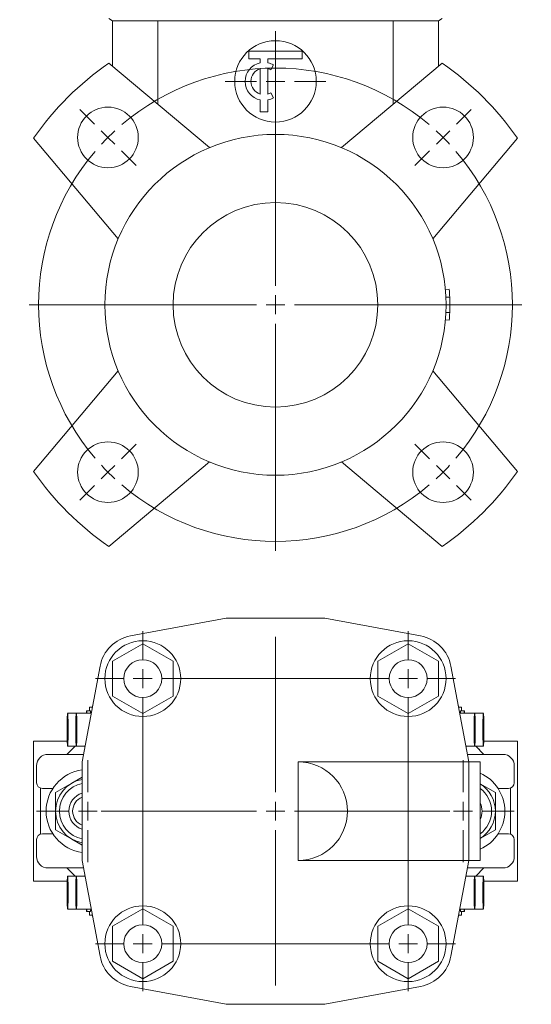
# Model space of a CAD drawing. Header units: millimetres. Extents: x -94 to 300, y 45 to 642.
# Tile 1 of 4: x -94 to 41, y 45 to 305. Entities that reach past the tile are written whole.
import ezdxf

# ---------------------------------------------------------------- set-up
doc = ezdxf.new("R2010")
doc.units = ezdxf.units.MM

# ---------------------------------------------------------------- blocks, each defined once
blk = doc.blocks.new('SW_CENTERMARKSYMBOL_0')
at = {"color": 0, "linetype": 'Continuous', "lineweight": 0}
for p, q in [((-44.19, -39.19), (-44.19, 20.81)), ((-91.92, 3.54), (-95.81, 7.42)), ((3.54, 3.54), (7.42, 7.42)), ((-88.39, 0), (-90.16, 1.77)), ((-88.39, 0), (-86.62, -1.77)), ((0, 0), (-1.77, -1.77)), ((0, 0), (1.77, 1.77)), ((-84.85, -3.54), (-80.96, -7.42)), ((-3.54, -3.54), (-7.42, -7.42)), ((-49.19, -44.19), (-109.19, -44.19)), ((-44.19, -44.19), (-46.69, -44.19)), ((-44.19, -44.19), (-44.19, -41.69)), ((-44.19, -44.19), (-44.19, -46.69)), ((-44.19, -44.19), (-41.69, -44.19)), ((-39.19, -44.19), (20.81, -44.19)), ((-44.19, -49.19), (-44.19, -109.19)), ((-84.85, -84.85), (-80.96, -80.96)), ((-3.54, -84.85), (-7.42, -80.96)), ((-88.39, -88.39), (-90.16, -90.16)), ((-88.39, -88.39), (-86.62, -86.62)), ((0, -88.39), (-1.77, -86.62)), ((0, -88.39), (1.77, -90.16)), ((-91.92, -91.92), (-95.81, -95.81)), ((3.54, -91.92), (7.42, -95.81))]:
    blk.add_line(p, q, dxfattribs=at)
for start, end in [(49.5837, 130.4163), (132.7082, 135), (45, 47.2918), (135, 137.2918), (42.7082, 45), (139.5837, 220.4163), (319.5837, 40.4163), (222.7082, 225), (225, 227.2918), (312.7082, 315), (315, 317.2918), (229.5837, 310.4163)]:
    blk.add_arc((-44.19, -44.19), 62.5, start, end, dxfattribs=at)
blk = doc.blocks.new('SW_CENTERMARKSYMBOL_5')
at = {"color": 0, "linetype": 'Continuous', "lineweight": 0}
for p, q in [((0, 5), (0, 13.25)), ((-5, 0), (-13.25, 0)), ((0, 0), (-2.5, 0)), ((0, 0), (0, 2.5)), ((0, 0), (0, -2.5)), ((0, 0), (2.5, 0)), ((5, 0), (13.25, 0)), ((0, -5), (0, -13.25))]:
    blk.add_line(p, q, dxfattribs=at)
blk = doc.blocks.new('SW_CENTERMARKSYMBOL_12')
at = {"color": 0, "linetype": 'Continuous', "lineweight": 0}
for p, q in [((0, 5), (0, 46)), ((-5, 0), (-46, 0)), ((0, 0), (-2.5, 0)), ((0, 0), (0, 2.5)), ((0, 0), (0, -2.5)), ((0, 0), (2.5, 0)), ((5, 0), (46, 0)), ((0, -5), (0, -46))]:
    blk.add_line(p, q, dxfattribs=at)
blk = doc.blocks.new('SW_CENTERMARKSYMBOL_13')
at = {"color": 0, "linetype": 'Continuous', "lineweight": 0}
for p, q in [((0, 5), (0, 13.5)), ((-5, 0), (-13.5, 0)), ((0, 0), (-2.5, 0)), ((0, 0), (0, 2.5)), ((0, 0), (0, -2.5)), ((0, 0), (2.5, 0)), ((5, 0), (13.5, 0)), ((0, -5), (0, -13.5))]:
    blk.add_line(p, q, dxfattribs=at)
blk = doc.blocks.new('SW_CENTERMARKSYMBOL_14')
at = {"color": 0, "linetype": 'Continuous', "lineweight": 0}
for p, q in [((0, 5), (0, 13.5)), ((-5, 0), (-13.5, 0)), ((0, 0), (-2.5, 0)), ((0, 0), (0, 2.5)), ((0, 0), (0, -2.5)), ((0, 0), (2.5, 0)), ((5, 0), (13.5, 0)), ((0, -5), (0, -13.5))]:
    blk.add_line(p, q, dxfattribs=at)
blk = doc.blocks.new('SW_CENTERMARKSYMBOL_15')
at = {"color": 0, "linetype": 'Continuous', "lineweight": 0}
for p, q in [((0, 75), (0, 82.5)), ((70, 75), (70, 82.5)), ((0, 70), (0, 72.5)), ((70, 70), (70, 72.5)), ((-5, 70), (-12.5, 70)), ((0, 70), (-2.5, 70)), ((0, 70), (0, 67.5)), ((0, 70), (2.5, 70)), ((5, 70), (65, 70)), ((70, 70), (67.5, 70)), ((70, 70), (70, 67.5)), ((70, 70), (72.5, 70)), ((75, 70), (82.5, 70)), ((0, 5), (0, 65)), ((70, 5), (70, 65)), ((-5, 0), (-12.5, 0)), ((0, 0), (-2.5, 0)), ((0, 0), (0, 2.5)), ((0, 0), (0, -2.5)), ((0, 0), (2.5, 0)), ((5, 0), (65, 0)), ((70, 0), (67.5, 0)), ((70, 0), (70, 2.5)), ((70, 0), (70, -2.5)), ((70, 0), (72.5, 0)), ((75, 0), (82.5, 0)), ((0, -5), (0, -12.5)), ((70, -5), (70, -12.5))]:
    blk.add_line(p, q, dxfattribs=at)

msp = doc.modelspace()

# ---------------------------------------------------------------- linework, layer by layer
at = {"color": 7, "linetype": 'Continuous', "lineweight": 15}
for p, q in [((-70.68, 305.61), (-69.68, 305.03)), ((16.32, 305.03), (-69.68, 305.03)), ((-69.68, 292.99), (-69.68, 305.03)), ((-57.68, 282.93), (-57.68, 305.03)), ((4.32, 282.93), (4.32, 305.03)), ((16.32, 305.03), (17.32, 305.61)), ((16.32, 292.99), (16.32, 305.03)), ((-19.68, 297.03), (-33.68, 297.03)), ((-33.68, 297.03), (-33.68, 295.03)), ((-19.68, 295.03), (-19.68, 297.03)), ((-44.09, 271.53), (-70.67, 293.83)), ((-33.68, 295.03), (-30.68, 295.03)), ((-30.68, 295.03), (-30.68, 293.93)), ((-28.68, 293.93), (-28.68, 295.03)), ((-28.68, 295.03), (-19.68, 295.03)), ((17.32, 293.83), (-9.26, 271.53)), ((-30.68, 285.68), (-30.68, 292.39)), ((-28.68, 285.68), (-28.68, 292.39)), ((-27.93, 292.07), (-27.18, 293.36)), ((-30.68, 284.14), (-30.68, 281.03)), ((-28.68, 281.03), (-28.68, 284.14)), ((-27.18, 284.7), (-27.93, 286)), ((-30.68, 281.03), (-28.68, 281.03)), ((-90.47, 274.03), (-68.17, 247.45)), ((14.82, 247.45), (37.12, 274.03)), ((18.15, 234.03), (19.14, 234.12)), ((18.28, 232.03), (19.28, 232.08)), ((18.28, 228.04), (19.28, 227.99)), ((18.15, 226.04), (19.14, 225.95)), ((-68.17, 212.62), (-90.47, 186.04)), ((37.12, 186.04), (14.82, 212.62)), ((-70.67, 166.24), (-44.09, 188.54)), ((-9.26, 188.54), (17.32, 166.24)), ((-39.68, 147.32), (-64.95, 142.58)), ((-13.68, 147.32), (-39.68, 147.32)), ((11.6, 142.58), (-13.68, 147.32)), ((-61.68, 140.55), (-69.68, 135.93)), ((-53.68, 135.93), (-61.68, 140.55)), ((8.32, 140.55), (0.32, 135.93)), ((16.32, 135.93), (8.32, 140.55)), ((-69.68, 135.93), (-69.68, 126.7)), ((-53.68, 126.7), (-53.68, 135.93)), ((0.32, 135.93), (0.32, 126.7)), ((16.32, 126.7), (16.32, 135.93)), ((-72.94, 134.59), (-77.68, 109.32)), ((24.32, 109.32), (19.59, 134.59)), ((-69.68, 126.7), (-61.68, 122.08)), ((-61.68, 122.08), (-53.68, 126.7)), ((0.32, 126.7), (8.32, 122.08)), ((8.32, 122.08), (16.32, 126.7)), ((-75.51, 122.82), (-76.51, 122.82)), ((-75.76, 122.82), (-75.76, 123.82)), ((-75.76, 123.82), (-74.96, 123.82)), ((22.41, 123.82), (21.61, 123.82)), ((23.16, 122.82), (22.16, 122.82)), ((22.41, 122.82), (22.41, 123.82)), ((-81.57, 118.96), (-81.5, 120.11)), ((-79.22, 122.18), (-81.5, 122.18)), ((-81.5, 120.11), (-81.44, 118.96)), ((-79.28, 118.96), (-79.22, 120.11)), ((-75.26, 122.18), (-79.22, 122.18)), ((-79.22, 120.11), (-79.15, 118.96)), ((25.86, 122.18), (21.91, 122.18)), ((25.86, 120.11), (25.8, 118.96)), ((28.15, 122.18), (25.86, 122.18)), ((25.93, 118.96), (25.86, 120.11)), ((28.15, 120.11), (28.09, 118.96)), ((28.22, 118.96), (28.15, 120.11)), ((-81.57, 116.67), (-81.57, 118.96)), ((-81.44, 118.96), (-81.57, 118.96)), ((-81.44, 118.96), (-81.44, 116.67)), ((-79.28, 116.67), (-79.28, 118.96)), ((-79.15, 118.96), (-79.28, 118.96)), ((-79.15, 118.96), (-79.15, 116.67)), ((25.8, 118.96), (25.8, 116.67)), ((25.8, 118.96), (25.93, 118.96)), ((25.93, 116.67), (25.93, 118.96)), ((28.09, 118.96), (28.09, 116.67)), ((28.09, 118.96), (28.22, 118.96)), ((28.22, 116.67), (28.22, 118.96)), ((-90.47, 77.82), (-90.47, 114.82)), ((-81.61, 114.82), (-90.47, 114.82)), ((-81.5, 115.53), (-81.57, 116.67)), ((-81.44, 116.67), (-81.57, 116.67)), ((-81.44, 116.67), (-81.5, 115.53)), ((-79.22, 115.53), (-79.28, 116.67)), ((-79.15, 116.67), (-79.28, 116.67)), ((-79.15, 116.67), (-79.22, 115.53)), ((25.8, 116.67), (25.86, 115.53)), ((25.8, 116.67), (25.93, 116.67)), ((25.86, 115.53), (25.93, 116.67)), ((28.09, 116.67), (28.15, 115.53)), ((28.09, 116.67), (28.22, 116.67)), ((28.15, 115.53), (28.22, 116.67)), ((37.12, 114.82), (28.26, 114.82)), ((37.12, 77.82), (37.12, 114.82)), ((-79.54, 113.46), (-81.68, 111.32)), ((-81.5, 113.46), (-79.22, 113.46)), ((-79.22, 113.46), (-76.9, 113.46)), ((23.55, 113.46), (25.86, 113.46)), ((25.86, 113.46), (28.15, 113.46)), ((28.32, 111.32), (26.18, 113.46)), ((-77.3, 111.32), (-86.68, 111.32)), ((-77.68, 109.32), (-77.68, 83.32)), ((-20.68, 109.32), (24.32, 109.32)), ((-20.68, 83.32), (-20.68, 109.32)), ((33.32, 111.32), (23.95, 111.32)), ((24.32, 109.32), (24.32, 83.32)), ((24.32, 109.32), (27.32, 109.32)), ((27.32, 109.32), (27.32, 83.32)), ((-89.68, 108.32), (-89.68, 103.82)), ((36.32, 103.82), (36.32, 108.32)), ((-80.43, 103.68), (-77.68, 105.26)), ((-88.67, 102.4), (-88.68, 102.24)), ((-88.68, 102.24), (-88.68, 90.39)), ((-88.18, 102.32), (-85.39, 102.32)), ((-84.68, 101.22), (-80.43, 103.68)), ((31.32, 101.22), (27.32, 103.53)), ((32.04, 102.32), (34.82, 102.32)), ((35.32, 102.24), (35.32, 102.4)), ((35.32, 90.39), (35.32, 102.24)), ((-84.68, 96.32), (-84.68, 101.22)), ((31.32, 96.32), (31.32, 101.22)), ((-84.68, 91.41), (-84.68, 96.32)), ((31.32, 91.41), (31.32, 96.32)), ((-80.43, 88.95), (-84.68, 91.41)), ((27.32, 89.1), (31.32, 91.41)), ((-89.68, 88.82), (-89.68, 84.32)), ((-88.68, 90.39), (-88.67, 90.23)), ((-85.39, 90.32), (-88.18, 90.32)), ((-77.68, 87.37), (-80.43, 88.95)), ((34.82, 90.32), (32.04, 90.32)), ((35.32, 90.23), (35.32, 90.39)), ((36.32, 84.32), (36.32, 88.82)), ((-77.68, 83.32), (-72.94, 58.04)), ((-20.68, 83.32), (24.32, 83.32)), ((19.59, 58.04), (24.32, 83.32)), ((24.32, 83.32), (27.32, 83.32)), ((-86.68, 81.32), (-77.3, 81.32)), ((-81.68, 81.32), (-79.54, 79.18)), ((23.95, 81.32), (33.32, 81.32)), ((26.18, 79.18), (28.32, 81.32)), ((-79.22, 79.18), (-81.5, 79.18)), ((-76.9, 79.18), (-79.22, 79.18)), ((25.86, 79.18), (23.55, 79.18)), ((28.15, 79.18), (25.86, 79.18)), ((-81.61, 77.82), (-90.47, 77.82)), ((-81.57, 75.96), (-81.5, 77.11)), ((-81.57, 73.67), (-81.57, 75.96)), ((-81.44, 75.96), (-81.57, 75.96)), ((-81.5, 77.11), (-81.44, 75.96)), ((-81.44, 75.96), (-81.44, 73.67)), ((-79.28, 75.96), (-79.22, 77.11)), ((-79.28, 73.67), (-79.28, 75.96)), ((-79.15, 75.96), (-79.28, 75.96)), ((-79.22, 77.11), (-79.15, 75.96)), ((-79.15, 75.96), (-79.15, 73.67)), ((25.86, 77.11), (25.8, 75.96)), ((25.8, 75.96), (25.8, 73.67)), ((25.8, 75.96), (25.93, 75.96)), ((25.93, 75.96), (25.86, 77.11)), ((25.93, 73.67), (25.93, 75.96)), ((28.15, 77.11), (28.09, 75.96)), ((28.09, 75.96), (28.09, 73.67)), ((28.09, 75.96), (28.22, 75.96)), ((28.22, 75.96), (28.15, 77.11)), ((28.22, 73.67), (28.22, 75.96)), ((37.12, 77.82), (28.26, 77.82)), ((-81.5, 72.53), (-81.57, 73.67)), ((-81.44, 73.67), (-81.57, 73.67)), ((-81.44, 73.67), (-81.5, 72.53)), ((-79.22, 72.53), (-79.28, 73.67)), ((-79.15, 73.67), (-79.28, 73.67)), ((-79.15, 73.67), (-79.22, 72.53)), ((25.8, 73.67), (25.86, 72.53)), ((25.8, 73.67), (25.93, 73.67)), ((25.86, 72.53), (25.93, 73.67)), ((28.09, 73.67), (28.15, 72.53)), ((28.09, 73.67), (28.22, 73.67)), ((28.15, 72.53), (28.22, 73.67)), ((-81.5, 70.46), (-79.22, 70.46)), ((-79.22, 70.46), (-75.26, 70.46)), ((-61.68, 70.55), (-69.68, 65.93)), ((-53.68, 65.93), (-61.68, 70.55)), ((8.32, 70.55), (0.32, 65.93)), ((16.32, 65.93), (8.32, 70.55)), ((21.91, 70.46), (25.86, 70.46)), ((25.86, 70.46), (28.15, 70.46)), ((-76.51, 69.82), (-75.51, 69.82)), ((-75.76, 68.82), (-75.76, 69.82)), ((-74.96, 68.82), (-75.76, 68.82)), ((21.61, 68.82), (22.41, 68.82)), ((22.16, 69.82), (23.16, 69.82)), ((22.41, 68.82), (22.41, 69.82)), ((-69.68, 65.93), (-69.68, 56.7)), ((-53.68, 56.7), (-53.68, 65.93)), ((0.32, 65.93), (0.32, 56.7)), ((16.32, 56.7), (16.32, 65.93)), ((-69.68, 56.7), (-61.68, 52.08)), ((-61.68, 52.08), (-53.68, 56.7)), ((0.32, 56.7), (8.32, 52.08)), ((8.32, 52.08), (16.32, 56.7)), ((-64.95, 50.05), (-39.68, 45.32)), ((-13.68, 45.32), (11.6, 50.05)), ((-39.68, 45.32), (-13.68, 45.32))]:
    msp.add_line(p, q, dxfattribs=at)
at = {"color": 7, "linetype": 'Continuous', "lineweight": 15, "flags": 128}
for points in [[(-76.59, 122.18), (-76.56, 122.53), (-76.52, 122.8), (-76.47, 122.71), (-76.43, 122.26), (-76.42, 122.18)], [(23.24, 122.18), (23.21, 122.53), (23.17, 122.8), (23.12, 122.71), (23.08, 122.26), (23.07, 122.18)], [(-81.36, 117.82), (-81.36, 116.59), (-81.38, 115.46), (-81.41, 114.52), (-81.44, 113.85), (-81.48, 113.5), (-81.52, 113.5), (-81.56, 113.85), (-81.6, 114.52), (-81.63, 115.46), (-81.64, 116.59), (-81.65, 117.82), (-81.64, 119.04), (-81.63, 120.17), (-81.6, 121.11), (-81.56, 121.78), (-81.52, 122.13), (-81.48, 122.13), (-81.44, 121.78), (-81.41, 121.11), (-81.38, 120.17), (-81.36, 119.04), (-81.36, 117.82)], [(-79.07, 117.82), (-79.07, 116.59), (-79.09, 115.46), (-79.12, 114.52), (-79.15, 113.85), (-79.19, 113.5), (-79.24, 113.5), (-79.28, 113.85), (-79.31, 114.52), (-79.34, 115.46), (-79.36, 116.59), (-79.36, 117.82), (-79.36, 119.04), (-79.34, 120.17), (-79.31, 121.11), (-79.28, 121.78), (-79.24, 122.13), (-79.19, 122.13), (-79.15, 121.78), (-79.12, 121.11), (-79.09, 120.17), (-79.07, 119.04), (-79.07, 117.82)], [(25.72, 117.82), (25.72, 116.59), (25.74, 115.46), (25.77, 114.52), (25.8, 113.85), (25.84, 113.5), (25.89, 113.5), (25.93, 113.85), (25.96, 114.52), (25.99, 115.46), (26.01, 116.59), (26.01, 117.82), (26.01, 119.04), (25.99, 120.17), (25.96, 121.11), (25.93, 121.78), (25.89, 122.13), (25.84, 122.13), (25.8, 121.78), (25.77, 121.11), (25.74, 120.17), (25.72, 119.04), (25.72, 117.82)], [(28.01, 117.82), (28.01, 116.59), (28.03, 115.46), (28.06, 114.52), (28.09, 113.85), (28.13, 113.5), (28.17, 113.5), (28.21, 113.85), (28.25, 114.52), (28.28, 115.46), (28.29, 116.59), (28.3, 117.82), (28.29, 119.04), (28.28, 120.17), (28.25, 121.11), (28.21, 121.78), (28.17, 122.13), (28.13, 122.13), (28.09, 121.78), (28.06, 121.11), (28.03, 120.17), (28.01, 119.04), (28.01, 117.82)], [(-81.36, 74.82), (-81.36, 73.59), (-81.38, 72.46), (-81.41, 71.52), (-81.44, 70.85), (-81.48, 70.5), (-81.52, 70.5), (-81.56, 70.85), (-81.6, 71.52), (-81.63, 72.46), (-81.64, 73.59), (-81.65, 74.82), (-81.64, 76.04), (-81.63, 77.17), (-81.6, 78.11), (-81.56, 78.78), (-81.52, 79.13), (-81.48, 79.13), (-81.44, 78.78), (-81.41, 78.11), (-81.38, 77.17), (-81.36, 76.04), (-81.36, 74.82)], [(-79.07, 74.82), (-79.07, 73.59), (-79.09, 72.46), (-79.12, 71.52), (-79.15, 70.85), (-79.19, 70.5), (-79.24, 70.5), (-79.28, 70.85), (-79.31, 71.52), (-79.34, 72.46), (-79.36, 73.59), (-79.36, 74.82), (-79.36, 76.04), (-79.34, 77.17), (-79.31, 78.11), (-79.28, 78.78), (-79.24, 79.13), (-79.19, 79.13), (-79.15, 78.78), (-79.12, 78.11), (-79.09, 77.17), (-79.07, 76.04), (-79.07, 74.82)], [(25.72, 74.82), (25.72, 73.59), (25.74, 72.46), (25.77, 71.52), (25.8, 70.85), (25.84, 70.5), (25.89, 70.5), (25.93, 70.85), (25.96, 71.52), (25.99, 72.46), (26.01, 73.59), (26.01, 74.82), (26.01, 76.04), (25.99, 77.17), (25.96, 78.11), (25.93, 78.78), (25.89, 79.13), (25.84, 79.13), (25.8, 78.78), (25.77, 78.11), (25.74, 77.17), (25.72, 76.04), (25.72, 74.82)], [(28.01, 74.82), (28.01, 73.59), (28.03, 72.46), (28.06, 71.52), (28.09, 70.85), (28.13, 70.5), (28.17, 70.5), (28.21, 70.85), (28.25, 71.52), (28.28, 72.46), (28.29, 73.59), (28.3, 74.82), (28.29, 76.04), (28.28, 77.17), (28.25, 78.11), (28.21, 78.78), (28.17, 79.13), (28.13, 79.13), (28.09, 78.78), (28.06, 78.11), (28.03, 77.17), (28.01, 76.04), (28.01, 74.82)], [(-76.42, 70.46), (-76.43, 70.38), (-76.47, 69.92), (-76.52, 69.83), (-76.56, 70.1), (-76.59, 70.46)], [(23.07, 70.46), (23.08, 70.38), (23.12, 69.92), (23.17, 69.83), (23.21, 70.1), (23.24, 70.46)]]:
    msp.add_lwpolyline(points, dxfattribs=at)
at = {"color": 7, "linetype": 'Continuous', "lineweight": 15}
for centre, radius in [((-26.68, 289.03), 10.75), ((-70.87, 274.23), 8), ((17.52, 274.23), 8), ((-26.68, 230.03), 45), ((-26.68, 230.03), 27), ((-70.87, 185.84), 8), ((17.52, 185.84), 8), ((-61.68, 131.32), 10), ((8.32, 131.32), 10), ((-61.68, 131.32), 5), ((8.32, 131.32), 5), ((-61.68, 61.32), 10), ((8.32, 61.32), 10), ((-61.68, 61.32), 5), ((8.32, 61.32), 5)]:
    msp.add_circle(centre, radius, dxfattribs=at)
for centre, radius, start, end in [((-26.68, 230.03), 77.5, 124.5927, 145.4073), ((-29.68, 289.03), 5, 101.537, 258.463), ((-29.68, 289.03), 5, 60, 78.463), ((-26.68, 230.03), 77.5, 34.5927, 55.4073), ((-29.68, 289.03), 3.5, 106.6015, 253.3985), ((-29.68, 289.03), 3.5, 60, 73.3985), ((-29.68, 289.03), 3.5, 286.6015, 300), ((-29.68, 289.03), 5, 281.537, 300), ((-26.68, 230.03), 46, 2.5465, 5.093), ((-26.68, 230.03), 46, 357.4535, 2.5465), ((-26.68, 230.03), 46, 354.907, 357.4535), ((-26.68, 230.03), 77.5, 214.5927, 235.4073), ((-26.68, 230.03), 77.5, 304.5927, 325.4073), ((-63.11, 132.75), 10, 100.6197, 169.3803), ((9.76, 132.75), 10, 10.6197, 79.3803), ((-77.01, 122.3), 1.59, 355.6231, 19.0439), ((24.94, 122.13), 2.87, 166.2041, 179.1289), ((17.32, 96.32), 19, 58.9752, 59.6203), ((-86.68, 108.32), 3, 90, 180), ((-20.68, 96.32), 13, 270, 90), ((33.32, 108.32), 3, 0, 90), ((-76.18, 96.32), 11, 97.8375, 262.1625), ((-76.18, 96.32), 8.5, 100.1642, 259.8358), ((22.82, 96.32), 11, 294.1477, 65.8523), ((-88.18, 103.82), 1.5, 180, 270), ((22.82, 96.32), 8.5, 301.9657, 58.0343), ((34.82, 103.82), 1.5, 270, 0), ((-76.18, 96.32), 5, 107.4576, 252.5424), ((-76.18, 96.32), 4, 112.0243, 247.9757), ((22.82, 96.32), 5, 334.1581, 25.8419), ((-88.18, 88.82), 1.5, 90, 180), ((34.82, 88.82), 1.5, 0, 90), ((-86.68, 84.32), 3, 180, 270), ((33.32, 84.32), 3, 270, 0), ((-77.01, 70.33), 1.59, 340.9561, 4.3769), ((24.94, 70.5), 2.87, 180.8711, 193.7959), ((-63.11, 59.88), 10, 190.6197, 259.3803), ((9.76, 59.88), 10, 280.6197, 349.3803)]:
    msp.add_arc(centre, radius, start, end, dxfattribs=at)
at = {"color": 8, "linetype": 'Continuous', "lineweight": 15}
for centre, start, end in [((-76.18, 96.32), 101.537, 258.463), ((22.82, 96.32), 306.8699, 53.1301)]:
    msp.add_arc(centre, 7.5, start, end, dxfattribs=at)
at = {"color": 7, "linetype": 'Continuous', "lineweight": 15}
for centre, major_axis, start_param, end_param in [((-67.98, 121.32), (7.5, 0), 2.732418, 2.801756), ((14.63, 121.32), (-7.5, 0), 3.48143, 3.550767), ((-67.98, 71.32), (7.5, 0), 3.48143, 3.550767), ((14.63, 71.32), (-7.5, 0), 2.732418, 2.801756)]:
    msp.add_ellipse(centre, major_axis=major_axis, ratio=0.999434, start_param=start_param, end_param=end_param, dxfattribs=at)

# ---------------------------------------------------------------- block references
at = {"color": 7, "linetype": 'Continuous', "lineweight": 0}
for name, p in [('SW_CENTERMARKSYMBOL_5', (-26.68, 289.03)), ('SW_CENTERMARKSYMBOL_0', (17.52, 274.23)), ('SW_CENTERMARKSYMBOL_15', (-61.68, 61.32)), ('SW_CENTERMARKSYMBOL_12', (-26.68, 96.32)), ('SW_CENTERMARKSYMBOL_14', (-76.18, 96.32)), ('SW_CENTERMARKSYMBOL_13', (22.82, 96.32))]:
    msp.add_blockref(name, p, dxfattribs=at)

doc.saveas('drawing.dxf')
